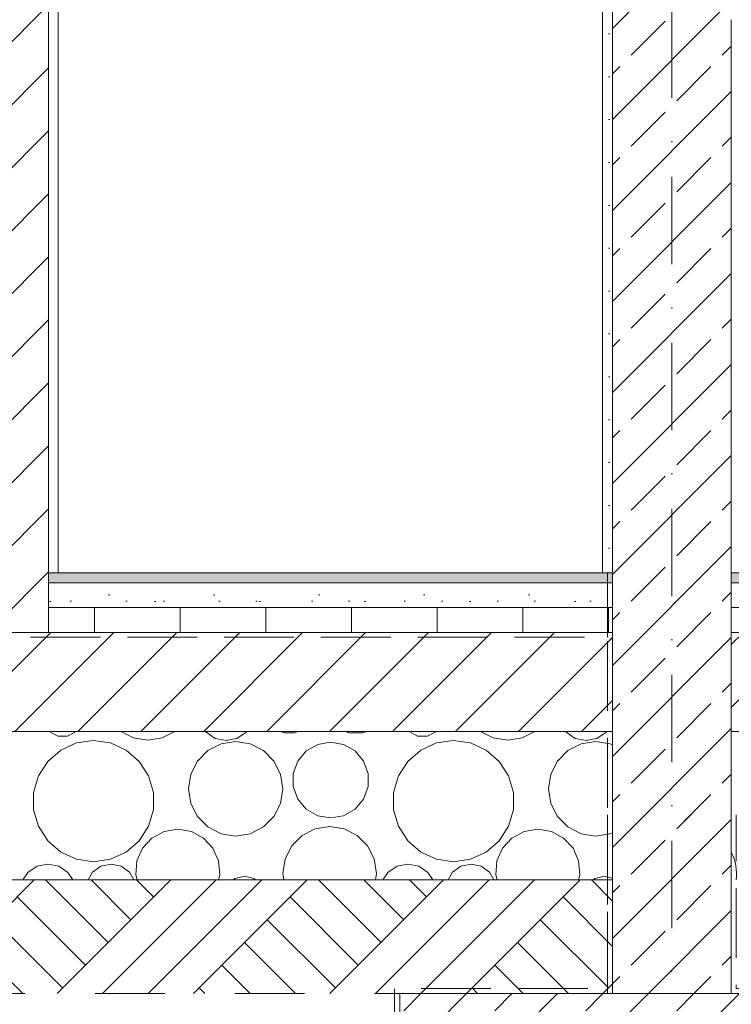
# Model space of a CAD drawing. Header units: millimetres. Extents: x -101298 to -58298, y 45839 to 66839.
# Tile 7 of 124: x -87966 to -86528, y 49698 to 51687. Entities that reach past the tile are written whole.
import ezdxf

# ---------------------------------------------------------------- set-up
doc = ezdxf.new("R2010")
doc.units = ezdxf.units.MM
doc.header["$MEASUREMENT"] = 0
for name, pattern in [('Krawędzie ukryte', [195.611112, 141.111112, -54.5]), ('Kropki i Kreski', [335.138881, 176.388884, -88.194442, 0, -70.555556]), ('Przerywana', [282.222223, 141.111112, -141.111112])]:
    doc.linetypes.add(name, pattern=pattern)
doc.layers.add('Nowe_Konstrukcja - Stropy_Nr_pióra__23', color=7, linetype='Continuous', lineweight=13, true_color=0x858585)
doc.layers.add('Nowe_Konstrukcja - Ściany zew_Nr_pióra__23', color=7, linetype='Continuous', lineweight=13, true_color=0x858585)
for name, color, linetype, lineweight in [('Nowe_Konstrukcja - Stropy_Nr_pióra__3', 7, 'Continuous', 13), ('Nowe_Konstrukcja - Ściany zew_Nr_pióra__21', 7, 'Continuous', 20), ('Nowe_Konstrukcja - Ściany zew_Nr_pióra__3', 7, 'Continuous', 13), ('Nowe_Osie_Nr_pióra__4', 8, 'Continuous', 13)]:
    doc.layers.add(name, color=color, linetype=linetype, lineweight=lineweight)
pattern_1 = [(45, (0, 0), (-91.92388, 91.92388), []), (45, (-45.96, 45.96), (-91.92388, 91.92388), [97.5, -32.5])]
pattern_2 = [(45, (0, 0), (-63.63961, 63.63961), [])]
pattern_3 = [(90, (0, 0), (-173.20508, 0), [100, -200]), (90, (-86.6, 150), (-173.20508, 0), [100, -200]), (150, (-4e-14, 100), (86.60254, 150), [100, -200]), (150, (-173.2, 100), (86.60254, 150), [100, -200]), (210, (0, 0), (-86.60254, 150), [100, -200]), (210, (-173.2, -7e-14), (-86.60254, 150), [100, -200])]
pattern_4 = [(0, (0, 0), (0, 389.7114), [24.375, -200.625]), (0, (112.5, 194.86), (0, 389.7114), [24.375, -200.625]), (60, (0, 0), (-337.5, 194.8557), [24.375, -200.625]), (60, (225, 0), (-337.5, 194.8557), [24.375, -200.625]), (120, (24.37, 0), (337.5, 194.8557), [24.375, -200.625]), (120, (249.38, 0), (337.5, 194.8557), [24.375, -200.625]), (0, (0, 37.5), (0, 75), [0, -75, 0, -112.5]), (45, (37.5, 37.5), (-53.03301, 53.03301), [0, -56.25, 0, -93.75])]

# ---------------------------------------------------------------- blocks, each defined once
blk = doc.blocks.new('*X6')
at = {"layer": 'Nowe_Konstrukcja - Stropy_Nr_pióra__23', "color": 252, "linetype": 'Continuous', "lineweight": 13, "true_color": 0x858585}
for p, q in [((-87906.8, 50249.4), (-87906.5, 50248.9)), ((-87906.5, 50248.9), (-87889, 50239.7)), ((-87869.2, 50239.7), (-87851.6, 50248.9)), ((-87851.6, 50248.9), (-87851.3, 50249.4)), ((-87761.7, 50249.4), (-87736.1, 50236.4)), ((-87677.6, 50236.4), (-87652, 50249.4)), ((-87590.4, 50249.4), (-87589.2, 50247.7)), ((-87589.2, 50247.7), (-87570.7, 50235.3)), ((-87526.9, 50235.3), (-87508.4, 50247.7)), ((-87508.4, 50247.7), (-87507.2, 50249.4)), ((-87438.8, 50249.4), (-87431.6, 50246.2)), ((-87410.7, 50246.2), (-87403.5, 50249.4)), ((-87308.2, 50249.4), (-87300.4, 50246.7)), ((-87300.4, 50246.7), (-87272.4, 50246.7)), ((-87272.4, 50246.7), (-87264.6, 50249.4)), ((-87179.4, 50249.4), (-87179.1, 50248.9)), ((-87179.1, 50248.9), (-87161.6, 50239.7)), ((-87141.8, 50239.7), (-87124.2, 50248.9)), ((-87124.2, 50248.9), (-87123.9, 50249.4)), ((-87034.3, 50249.4), (-87008.7, 50236.4)), ((-86950.2, 50236.4), (-86924.6, 50249.4)), ((-86863, 50249.4), (-86861.8, 50247.7)), ((-86861.8, 50247.7), (-86843.3, 50235.3)), ((-86799.5, 50235.3), (-86781, 50247.7)), ((-86781, 50247.7), (-86779.8, 50249.4)), ((-87889, 50239.7), (-87869.2, 50239.7)), ((-87816.6, 50231), (-87851.1, 50226)), ((-87782.1, 50226), (-87816.6, 50231)), ((-87736.1, 50236.4), (-87706.9, 50231.7)), ((-87706.9, 50231.7), (-87677.6, 50236.4)), ((-87570.7, 50235.3), (-87548.8, 50231)), ((-87529.5, 50228.9), (-87559, 50224.2)), ((-87548.8, 50231), (-87526.9, 50235.3)), ((-87500, 50224.2), (-87529.5, 50228.9)), ((-87431.6, 50246.2), (-87410.7, 50246.2)), ((-87337.4, 50227.8), (-87363.6, 50223.2)), ((-87311.2, 50223.2), (-87337.4, 50227.8)), ((-87161.6, 50239.7), (-87141.8, 50239.7)), ((-87089.2, 50231), (-87123.7, 50226)), ((-87054.7, 50226), (-87089.2, 50231)), ((-87008.7, 50236.4), (-86979.4, 50231.7)), ((-86979.4, 50231.7), (-86950.2, 50236.4)), ((-86843.3, 50235.3), (-86821.4, 50231)), ((-86802.1, 50228.9), (-86831.5, 50224.2)), ((-86821.4, 50231), (-86799.5, 50235.3)), ((-86772.6, 50224.2), (-86802.1, 50228.9)), ((-87882.8, 50211.5), (-87909.1, 50188.7)), ((-87851.1, 50226), (-87882.8, 50211.5)), ((-87750.4, 50211.5), (-87782.1, 50226)), ((-87724.1, 50188.7), (-87750.4, 50211.5)), ((-87585.6, 50210.6), (-87606.7, 50189.5)), ((-87559, 50224.2), (-87585.6, 50210.6)), ((-87473.4, 50210.6), (-87500, 50224.2)), ((-87452.3, 50189.5), (-87473.4, 50210.6)), ((-87386.7, 50209.8), (-87403.8, 50189.4)), ((-87363.6, 50223.2), (-87386.7, 50209.8)), ((-87288.1, 50209.8), (-87311.2, 50223.2)), ((-87271, 50189.4), (-87288.1, 50209.8)), ((-87155.4, 50211.5), (-87181.7, 50188.7)), ((-87123.7, 50226), (-87155.4, 50211.5)), ((-87023, 50211.5), (-87054.7, 50226)), ((-86996.7, 50188.7), (-87023, 50211.5)), ((-86858.1, 50210.6), (-86879.3, 50189.5)), ((-86831.5, 50224.2), (-86858.1, 50210.6)), ((-86767.8, 50221.7), (-86772.6, 50224.2)), ((-87909.1, 50188.7), (-87928, 50159.4)), ((-87705.2, 50159.4), (-87724.1, 50188.7)), ((-87606.7, 50189.5), (-87620.2, 50162.9)), ((-87438.7, 50162.9), (-87452.3, 50189.5)), ((-87403.8, 50189.4), (-87413, 50164.4)), ((-87261.9, 50164.4), (-87271, 50189.4)), ((-87181.7, 50188.7), (-87200.6, 50159.4)), ((-86977.8, 50159.4), (-86996.7, 50188.7)), ((-86879.3, 50189.5), (-86892.8, 50162.9)), ((-87928, 50159.4), (-87937.8, 50126)), ((-87695.4, 50126), (-87705.2, 50159.4)), ((-87620.2, 50162.9), (-87624.9, 50133.4)), ((-87434.1, 50133.4), (-87438.7, 50162.9)), ((-87413, 50164.4), (-87413, 50137.8)), ((-87261.9, 50137.8), (-87261.9, 50164.4)), ((-87200.6, 50159.4), (-87210.4, 50126)), ((-86968, 50126), (-86977.8, 50159.4)), ((-86892.8, 50162.9), (-86897.5, 50133.4)), ((-87624.9, 50133.4), (-87620.2, 50104)), ((-87438.7, 50104), (-87434.1, 50133.4)), ((-87413, 50137.8), (-87403.8, 50112.7)), ((-87271, 50112.7), (-87261.9, 50137.8)), ((-86897.5, 50133.4), (-86892.8, 50104)), ((-87937.8, 50126), (-87937.8, 50091.1)), ((-87695.4, 50091.1), (-87695.4, 50126)), ((-87403.8, 50112.7), (-87386.7, 50092.3)), ((-87288.1, 50092.3), (-87271, 50112.7)), ((-87210.4, 50126), (-87210.4, 50091.1)), ((-86968, 50091.1), (-86968, 50126)), ((-87937.8, 50091.1), (-87928, 50057.7)), ((-87705.2, 50057.7), (-87695.4, 50091.1)), ((-87620.2, 50104), (-87606.7, 50077.4)), ((-87452.3, 50077.4), (-87438.7, 50104)), ((-87386.7, 50092.3), (-87363.6, 50079)), ((-87311.2, 50079), (-87288.1, 50092.3)), ((-87210.4, 50091.1), (-87200.6, 50057.7)), ((-86977.8, 50057.7), (-86968, 50091.1)), ((-86892.8, 50104), (-86879.3, 50077.4)), ((-87606.7, 50077.4), (-87585.6, 50056.3)), ((-87473.4, 50056.3), (-87452.3, 50077.4)), ((-87363.6, 50079), (-87337.4, 50074.4)), ((-87337.4, 50074.4), (-87311.2, 50079)), ((-86879.3, 50077.4), (-86858.1, 50056.3)), ((-87928, 50057.7), (-87909.1, 50028.4)), ((-87724.1, 50028.4), (-87705.2, 50057.7)), ((-87646.4, 50051.8), (-87674, 50047.2)), ((-87618.8, 50047.2), (-87646.4, 50051.8)), ((-87585.6, 50056.3), (-87559, 50042.7)), ((-87500, 50042.7), (-87473.4, 50056.3)), ((-87368.7, 50052.3), (-87395.1, 50038.9)), ((-87339.4, 50057), (-87368.7, 50052.3)), ((-87310.2, 50052.3), (-87339.4, 50057)), ((-87283.8, 50038.9), (-87310.2, 50052.3)), ((-87200.6, 50057.7), (-87181.7, 50028.4)), ((-86996.7, 50028.4), (-86977.8, 50057.7)), ((-86919, 50051.8), (-86946.6, 50047.2)), ((-86891.4, 50047.2), (-86919, 50051.8)), ((-86858.1, 50056.3), (-86831.5, 50042.7)), ((-87909.1, 50028.4), (-87882.8, 50005.5)), ((-87750.4, 50005.5), (-87724.1, 50028.4)), ((-87698.7, 50033.8), (-87717.6, 50013.2)), ((-87674, 50047.2), (-87698.7, 50033.8)), ((-87594.1, 50033.8), (-87618.8, 50047.2)), ((-87575.2, 50013.2), (-87594.1, 50033.8)), ((-87559, 50042.7), (-87529.5, 50038)), ((-87529.5, 50038), (-87500, 50042.7)), ((-87395.1, 50038.9), (-87416, 50018)), ((-87262.9, 50018), (-87283.8, 50038.9)), ((-87181.7, 50028.4), (-87155.4, 50005.5)), ((-87023, 50005.5), (-86996.7, 50028.4)), ((-86971.3, 50033.8), (-86990.2, 50013.2)), ((-86946.6, 50047.2), (-86971.3, 50033.8)), ((-86866.7, 50033.8), (-86891.4, 50047.2)), ((-86847.7, 50013.2), (-86866.7, 50033.8)), ((-86831.5, 50042.7), (-86802.1, 50038)), ((-86802.1, 50038), (-86772.6, 50042.7)), ((-86772.6, 50042.7), (-86767.8, 50045.1)), ((-87717.6, 50013.2), (-87728.9, 49987.6)), ((-87563.9, 49987.6), (-87575.2, 50013.2)), ((-87416, 50018), (-87429.4, 49991.6)), ((-87249.5, 49991.6), (-87262.9, 50018)), ((-86990.2, 50013.2), (-87001.5, 49987.6)), ((-86836.5, 49987.6), (-86847.7, 50013.2)), ((-87882.8, 50005.5), (-87851.1, 49991.1)), ((-87851.1, 49991.1), (-87816.6, 49986.1)), ((-87816.6, 49986.1), (-87782.1, 49991.1)), ((-87782.1, 49991.1), (-87750.4, 50005.5)), ((-87429.4, 49991.6), (-87434.1, 49962.4)), ((-87244.8, 49962.4), (-87249.5, 49991.6)), ((-87155.4, 50005.5), (-87123.7, 49991.1)), ((-87123.7, 49991.1), (-87089.2, 49986.1)), ((-87089.2, 49986.1), (-87054.7, 49991.1)), ((-87054.7, 49991.1), (-87023, 50005.5)), ((-87930.7, 49977), (-87949.2, 49964.6)), ((-87908.8, 49981.3), (-87930.7, 49977)), ((-87886.9, 49977), (-87908.8, 49981.3)), ((-87868.4, 49964.6), (-87886.9, 49977)), ((-87801.5, 49977), (-87818.4, 49964.8)), ((-87781.1, 49981.4), (-87801.5, 49977)), ((-87760.8, 49977), (-87781.1, 49981.4)), ((-87743.9, 49964.8), (-87760.8, 49977)), ((-87728.9, 49987.6), (-87731.2, 49959.7)), ((-87561.6, 49959.7), (-87563.9, 49987.6)), ((-87203.3, 49977), (-87221.8, 49964.6)), ((-87181.4, 49981.3), (-87203.3, 49977)), ((-87159.5, 49977), (-87181.4, 49981.3)), ((-87141, 49964.6), (-87159.5, 49977)), ((-87074.1, 49977), (-87091, 49964.8)), ((-87053.7, 49981.4), (-87074.1, 49977)), ((-87033.3, 49977), (-87053.7, 49981.4)), ((-87016.5, 49964.8), (-87033.3, 49977)), ((-87001.5, 49987.6), (-87003.8, 49959.7)), ((-86834.2, 49959.7), (-86836.5, 49987.6)), ((-87949.2, 49964.6), (-87959.4, 49949.4)), ((-87858.2, 49949.4), (-87868.4, 49964.6)), ((-87818.4, 49964.8), (-87827.3, 49949.4)), ((-87735, 49949.4), (-87743.9, 49964.8)), ((-87731.2, 49959.7), (-87728.6, 49949.4)), ((-87564.2, 49949.4), (-87561.6, 49959.7)), ((-87530.9, 49952.5), (-87534.3, 49949.4)), ((-87511.7, 49957.2), (-87530.9, 49952.5)), ((-87492.4, 49952.5), (-87511.7, 49957.2)), ((-87489, 49949.4), (-87492.4, 49952.5)), ((-87434.1, 49962.4), (-87432, 49949.4)), ((-87246.9, 49949.4), (-87244.8, 49962.4)), ((-87221.8, 49964.6), (-87232, 49949.4)), ((-87130.8, 49949.4), (-87141, 49964.6)), ((-87091, 49964.8), (-87099.9, 49949.4)), ((-87007.6, 49949.4), (-87016.5, 49964.8)), ((-87003.8, 49959.7), (-87001.2, 49949.4)), ((-86836.8, 49949.4), (-86834.2, 49959.7)), ((-86803.5, 49952.5), (-86806.9, 49949.4)), ((-86784.2, 49957.2), (-86803.5, 49952.5)), ((-86767.8, 49953.1), (-86784.2, 49957.2))]:
    blk.add_line(p, q, dxfattribs=at)
blk = doc.blocks.new('Wypełnienie_3_1', base_point=(0, 0))
at = {"layer": 'Nowe_Konstrukcja - Stropy_Nr_pióra__23', "color": 252, "linetype": 'Continuous', "lineweight": 13, "true_color": 0x858585}
blk.add_blockref('*X6', (0, 0), dxfattribs=at)
blk = doc.blocks.new('*X10')
at = {"layer": 'Nowe_Konstrukcja - Stropy_Nr_pióra__23', "color": 252, "linetype": 'Continuous', "lineweight": 13, "true_color": 0x858585}
blk.add_arc((-86612, 49962.4), 94.6, 352.1311, 27.0846, dxfattribs=at)
blk = doc.blocks.new('Wypełnienie_5_1', base_point=(0, 0))
at = {"layer": 'Nowe_Konstrukcja - Stropy_Nr_pióra__23', "color": 252, "linetype": 'Continuous', "lineweight": 13, "true_color": 0x858585}
blk.add_blockref('*X10', (0, 0), dxfattribs=at)

msp = doc.modelspace()

# ---------------------------------------------------------------- hatches: boundary and pattern name
at = {"layer": 'Nowe_Konstrukcja - Stropy_Nr_pióra__23', "linetype": 'Continuous', "lineweight": 0, "true_color": 0xe0e0e0}
for points in [[(-86767.8, 50569.4), (-87907.8, 50569.4), (-87907.8, 50549.4), (-86767.8, 50549.4)], [(-83154.2, 50569.4), (-86527.8, 50569.4), (-86527.8, 50549.4), (-83124, 50549.4)]]:
    msp.add_hatch(color=254, dxfattribs=at).paths.add_polyline_path(points)
at = {"layer": 'Nowe_Konstrukcja - Stropy_Nr_pióra__23', "linetype": 'Continuous', "lineweight": 13, "true_color": 0x858585}
h = msp.add_hatch(dxfattribs=at)
h.set_pattern_fill('Beton_lekki_0001', color=252, style=0, pattern_type=2)
h.set_pattern_definition(pattern_4)
h.paths.add_polyline_path([(-86767.8, 50549.4), (-87907.8, 50549.4), (-87907.8, 50499.4), (-86767.8, 50499.4)])
h = msp.add_hatch(dxfattribs=at)
h.set_pattern_fill('Beton_lekki_0001', color=252, style=0, pattern_type=2)
h.set_pattern_definition(pattern_4)
h.paths.add_polyline_path([(-83124, 50549.4), (-86527.8, 50549.4), (-86527.8, 50499.4), (-83048.6, 50499.4)])
h = msp.add_hatch(dxfattribs=at)
h.set_pattern_fill('Styropian_0001', color=252, style=0, pattern_type=2)
h.set_pattern_definition(pattern_3)
h.paths.add_polyline_path([(-86767.8, 50499.4), (-87907.8, 50499.4), (-87907.8, 50449.4), (-86767.8, 50449.4)])
h = msp.add_hatch(dxfattribs=at)
h.set_pattern_fill('Styropian_0001', color=252, style=0, pattern_type=2)
h.set_pattern_definition(pattern_3)
h.paths.add_polyline_path([(-83042.1, 50499.4), (-86527.8, 50499.4), (-86527.8, 50449.4), (-82966.7, 50449.4)])
at = {"layer": 'Nowe_Konstrukcja - Ściany zew_Nr_pióra__23', "linetype": 'Continuous', "lineweight": 13, "true_color": 0x858585}
h = msp.add_hatch(dxfattribs=at)
h.set_pattern_fill('Tynk_0001', color=252, style=0, pattern_type=2)
h.set_pattern_definition([(0, (0, 0), (0, 86.60254), [0, -50]), (0, (25, 43.3), (0, 86.60254), [0, -50])])
h.paths.add_polyline_path([(-86767.8, 53669.4), (-86787.8, 53669.4), (-86787.8, 50569.4), (-86767.8, 50569.4)])
h = msp.add_hatch(dxfattribs=at)
h.set_pattern_fill('Bloczki_ceramiczne_0001', color=252, style=0, pattern_type=2)
h.set_pattern_definition(pattern_2)
h.paths.add_polyline_path([(-87907.8, 53349.4), (-88027.8, 53349.4), (-88027.8, 50449.4), (-87907.8, 50449.4)])
h = msp.add_hatch(dxfattribs=at)
h.set_pattern_fill('Beton_zbrojony_0001', color=252, style=0, pattern_type=2)
h.set_pattern_definition(pattern_1)
h.paths.add_polyline_path([(-86527.8, 53349.4), (-86767.8, 53349.4), (-86767.8, 49719.7), (-86527.8, 49719.7)])
h = msp.add_hatch(dxfattribs=at)
h.set_pattern_fill('Bloczki_ceramiczne_0001', color=252, style=0, pattern_type=2)
h.set_pattern_definition(pattern_2)
h.paths.add_polyline_path([(-96427.8, 50449.4), (-96427.8, 50249.4), (-86767.8, 50249.4), (-86767.8, 50449.4)])
h = msp.add_hatch(dxfattribs=at)
h.set_pattern_fill('Bloczki_ceramiczne_0001', color=252, style=0, pattern_type=2)
h.set_pattern_definition(pattern_2)
h.paths.add_polyline_path([(-86527.8, 50449.4), (-86527.8, 50249.4), (-82907.3, 50249.4), (-82907.3, 50416.1), (-82919.7, 50423.7), (-82919.7, 50439.4), (-82945.2, 50439.4), (-82957.3, 50446.8), (-82961.5, 50449.4)])
h = msp.add_hatch(dxfattribs=at)
h.set_pattern_fill('Beton_zbrojony_0001', color=252, style=0, pattern_type=2)
h.set_pattern_definition(pattern_1)
h.paths.add_polyline_path([(-86527.8, 50080.7), (-86767.8, 50080.7), (-86767.8, 49719.7), (-86527.8, 49719.7)])
h = msp.add_hatch(dxfattribs=at)
h.set_pattern_fill('Grunt_0001', color=252, style=0, pattern_type=2)
h.set_pattern_definition([(45, (0, 0), (-137.8858, 137.8858), []), (45, (-45.96, 45.96), (-275.7716, 275.7716), []), (45, (-91.92, 91.92), (-275.7716, 275.7716), []), (135, (-137.886, 137.886), (45.96194, 45.96194), [195, -195])])
h.paths.add_polyline_path([(-96427.8, 49949.4), (-86767.8, 49949.4), (-86767.8, 49719.7), (-96427.8, 49719.7)])
h = msp.add_hatch(dxfattribs=at)
h.set_pattern_fill('Beton_zbrojony_0001', color=252, style=0, pattern_type=2)
h.set_pattern_definition(pattern_1)
h.paths.add_polyline_path([(-87197.8, 49719.7), (-86997.8, 49719.7), (-86647.8, 49719.7), (-86647.8, 49319.7), (-86767.8, 49319.7), (-87197.8, 49319.7)])
h = msp.add_hatch(dxfattribs=at)
h.set_pattern_fill('Beton_zbrojony_0001', color=252, style=0, pattern_type=2)
h.set_pattern_definition(pattern_1)
h.paths.add_polyline_path([(-86647.8, 49319.7), (-86647.8, 49719.7), (-79797.8, 49719.7), (-79797.8, 49319.7), (-86527.8, 49319.7)])

# ---------------------------------------------------------------- linework, layer by layer
at = {"layer": 'Nowe_Konstrukcja - Stropy_Nr_pióra__3', "color": 7, "linetype": 'Continuous', "lineweight": 13}
for p, q in [((-87907.8, 50549.4), (-86767.8, 50549.4)), ((-87907.8, 50549.4), (-86767.8, 50549.4)), ((-86527.8, 50549.4), (-83124, 50549.4)), ((-86527.8, 50549.4), (-83124, 50549.4)), ((-87907.8, 50499.4), (-86767.8, 50499.4)), ((-87907.8, 50499.4), (-86767.8, 50499.4)), ((-86527.8, 50499.4), (-83042.1, 50499.4)), ((-86527.8, 50499.4), (-83042.1, 50499.4)), ((-96427.8, 50449.4), (-86767.8, 50449.4)), ((-86527.8, 50449.4), (-82961.5, 50449.4)), ((-86527.8, 50449.4), (-82961.5, 50449.4)), ((-96427.8, 50249.4), (-86767.8, 50249.4)), ((-96407.8, 50249.4), (-86767.8, 50249.4)), ((-86527.8, 50249.4), (-82907.3, 50249.4))]:
    msp.add_line(p, q, dxfattribs=at)
at = {"layer": 'Nowe_Konstrukcja - Ściany zew_Nr_pióra__21', "color": 7, "linetype": 'Continuous', "lineweight": 20}
for p, q in [((-86767.8, 49719.7), (-86767.8, 53349.4)), ((-86527.8, 49719.7), (-86527.8, 51687.2))]:
    msp.add_line(p, q, dxfattribs=at)
at = {"layer": 'Nowe_Konstrukcja - Ściany zew_Nr_pióra__21', "color": 7, "linetype": 'Krawędzie ukryte', "lineweight": 20, "flags": 128}
for points in [[(-86777.8, 50439.4), (-86777.8, 50569.4)], [(-96418.2, 49719.7), (-96417.8, 50439.4), (-86777.8, 50439.4), (-86777.8, 49719.7)], [(-86777.8, 50080.7), (-86777.8, 49729.7), (-87208.7, 49729.7), (-87208.7, 49309.7), (-79782.9, 49309.7), (-79782.9, 49729.7), (-86517.8, 49729.7), (-86517.8, 50080.7)]]:
    msp.add_lwpolyline(points, dxfattribs=at)
at = {"layer": 'Nowe_Konstrukcja - Ściany zew_Nr_pióra__21', "color": 7, "linetype": 'Continuous', "lineweight": 20, "flags": 128}
for points in [[(-86527.8, 50080.7), (-86527.8, 49719.7)], [(-86527.8, 49719.7), (-86767.8, 49719.7), (-87197.8, 49719.7), (-87197.8, 49319.7), (-86767.8, 49319.7), (-86527.8, 49319.7), (-79797.8, 49319.7), (-79797.8, 49719.7), (-86997.8, 49719.7)], [(-85870.7, 49719.7), (-85630.7, 49719.7), (-79797.8, 49719.7), (-79797.8, 49319.7), (-85630.7, 49319.7), (-85870.7, 49319.7), (-87197.8, 49319.7), (-87197.8, 49719.7), (-85400.7, 49719.7)]]:
    msp.add_lwpolyline(points, dxfattribs=at)
at = {"layer": 'Nowe_Konstrukcja - Ściany zew_Nr_pióra__3', "color": 7, "linetype": 'Continuous', "lineweight": 13}
for p, q in [((-87907.8, 50449.4), (-87907.8, 53349.4)), ((-87907.8, 50569.4), (-87907.8, 53349.4)), ((-86767.8, 50569.4), (-86767.8, 53349.4)), ((-87887.8, 50569.4), (-87887.8, 53169.4)), ((-86787.8, 50569.4), (-86787.8, 53169.4)), ((-86527.8, 50569.4), (-86527.8, 51687.2)), ((-86527.8, 50569.4), (-86527.8, 51687.2)), ((-87907.8, 50569.4), (-86767.8, 50569.4)), ((-86527.8, 50569.4), (-83154.2, 50569.4)), ((-96427.8, 49949.4), (-86767.8, 49949.4))]:
    msp.add_line(p, q, dxfattribs=at)
at = {"layer": 'Nowe_Konstrukcja - Ściany zew_Nr_pióra__3', "color": 7, "linetype": 'Przerywana', "lineweight": 13, "flags": 128}
msp.add_lwpolyline([(-95997.8, 49719.7), (-69897.8, 49719.7), (-69897.8, 49319.7), (-95997.8, 49319.7)], close=True, dxfattribs=at)
at = {"layer": 'Nowe_Osie_Nr_pióra__4', "color": 8, "linetype": 'Kropki i Kreski', "lineweight": 13}
msp.add_line((-86647.8, 65114.3), (-86647.8, 49698), dxfattribs=at)

# ---------------------------------------------------------------- block references
at = {"layer": 'Nowe_Konstrukcja - Stropy_Nr_pióra__23', "color": 252, "linetype": 'Continuous', "lineweight": 13, "true_color": 0x858585}
for name in ['Wypełnienie_3_1', 'Wypełnienie_5_1']:
    msp.add_blockref(name, (0, 0), dxfattribs=at)

doc.saveas('drawing.dxf')
